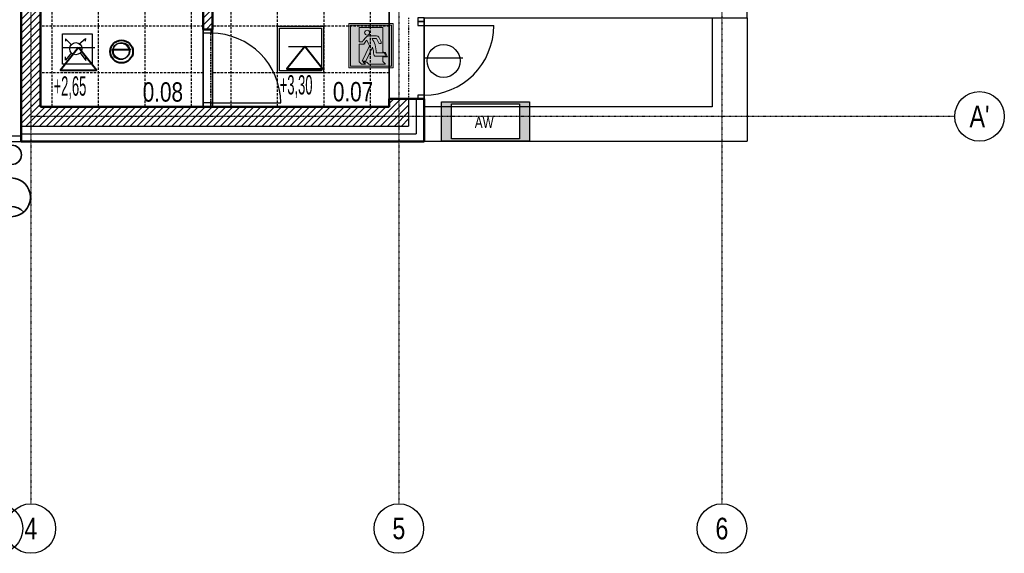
# Model space of a CAD drawing. Header units: centimetres. Extents: x 25511 to 42070, y 833 to 13367.
# Tile 50 of 59: x 31782 to 33053, y 3866 to 4556. Entities that reach past the tile are written whole.
import ezdxf
from ezdxf.enums import TextEntityAlignment as Align

# ---------------------------------------------------------------- set-up
doc = ezdxf.new("R2010")
doc.units = ezdxf.units.CM
doc.header["$LTSCALE"] = 0.1
for name, pattern in [('Ciągłe', [0]), ('DASHDOT2', [12.7, 6.35, -3.175, 0, -3.175]), ('DASHED2', [9.525, 6.35, -3.175]), ('DIVIDE', [31.75, 12.7, -6.35, 0, -6.35, 0, -6.35]), ('DOT', [6.35, 0, -6.35]), ('HIDDEN', [9.525, 6.35, -3.175])]:
    doc.linetypes.add(name, pattern=pattern)
for name, color, linetype in [('A-Elewacje_wypełnienia', 253, 'Continuous'), ('A-Grid', 253, 'DASHDOT2'), ('CKDOOR_FRAMUGI_RAM', 253, 'Continuous'), ('CKDRZWI_', 253, 'Continuous'), ('CKDRZWI_NAD', 253, 'DIVIDE'), ('CKIZOLACJE', 253, 'Continuous'), ('CKOKNA', 253, 'Continuous'), ('CKPOM_OPIS', 253, 'Continuous'), ('CKSCIANY_NAD', 253, 'DIVIDE'), ('CKSCIANY_POD', 253, 'Continuous')]:
    doc.layers.add(name, color=color, linetype=linetype)
for name, color, linetype, lineweight in [('A-Opis-G', 252, 'Continuous', 9), ('A-sufity podwieszone', 253, 'Continuous', 25), ('A_Sufity podwieszone', 253, 'Continuous', 25), ('CKPOM_NUM', 253, 'Continuous', 50), ('CKSCIANY_PRZEKR', 253, 'Continuous', 50), ('DLXLUM07', 10, 'Continuous', 35), ('E oświetlenie', 34, 'Continuous', 30), ('E-kabel', 1, 'Continuous', 35), ('E-OśwPhilips-G', 150, 'Continuous', 25), ('Elospr', 32, 'Continuous', 30), ('Inwentaryzacja oświetlenie_Pen_No__88', 32, 'Continuous', 40), ('lampe', 32, 'Continuous', 30)]:
    doc.layers.add(name, color=color, linetype=linetype, lineweight=lineweight)
doc.layers.add('CKDRZWI_POM', color=253, linetype='DOT', plot=False)
doc.layers.add('POWIERZCHNIA ZABUDOWY', color=253, linetype='Continuous', plot=False)
doc.styles.add('A_simplex_25', font='simplex.shx', dxfattribs={"width": 0.5, "height": 25})
doc.styles.add('Arch-Dim', font='romans.shx', dxfattribs={"width": 0.75})
doc.styles.get("Standard").update_dxf_attribs({"font": 'ic-simplex.shx', "width": 0.8})
doc.linetypes.add('IZOLACJA_CIEPLNA_OS', pattern='A,0.001,[220,CADKON.SHX,S=0.05,R=0,X=0,Y=0],-1,[220,CADKON.SHX,S=0.05,R=180,X=1,Y=0],-1', length=2.001)

# ---------------------------------------------------------------- blocks, each defined once
blk = doc.blocks.new('CKBL2081424111632')
at = {"layer": 'CKPOM_NUM', "width": 0.8, "flags": 8}
blk.add_attdef('CISLO', text='', height=25, dxfattribs=at).set_placement((32145.2, 4577.3), align=Align.BOTTOM_CENTER)
at = {"layer": 'CKPOM_OPIS', "width": 0.8, "flags": 9}
for tag in ['PLOCHA_DLE_NV_366/2013', 'DEFINICE_SKLADBY', 'POZNÁMKA', 'K._VÝŠKA', 'PODLAHA', 'TEPLOTA', 'SKLADBA', 'PODLAZI', 'POVRCH', 'PLOCHA', 'JMENO', 'OBVOD', 'OBJEM', 'STROP', 'VYSKA', 'STĚNY', 'ZONA', 'BYT']:
    blk.add_attdef(tag, text='', height=20, dxfattribs=at).set_placement((32145.2, 4577.3), align=Align.BOTTOM_CENTER)
blk = doc.blocks.new('CKBL2081424111724')
at = {"layer": 'CKPOM_NUM', "width": 0.8, "flags": 8}
blk.add_attdef('CISLO', text='', height=25, dxfattribs=at).set_placement((31914.2, 4577.3), align=Align.BOTTOM_CENTER)
at = {"layer": 'CKPOM_OPIS', "width": 0.8, "flags": 9}
for tag in ['PLOCHA_DLE_NV_366/2013', 'DEFINICE_SKLADBY', 'POZNÁMKA', 'K._VÝŠKA', 'PODLAHA', 'TEPLOTA', 'SKLADBA', 'PODLAZI', 'POVRCH', 'PLOCHA', 'JMENO', 'OBVOD', 'OBJEM', 'STROP', 'VYSKA', 'STĚNY', 'ZONA', 'BYT']:
    blk.add_attdef(tag, text='', height=20, dxfattribs=at).set_placement((31914.2, 4577.3), align=Align.BOTTOM_CENTER)
blk = doc.blocks.new('A$7E8A383135198')
at = {"layer": 'A-Grid'}
for p, q in [((2257.5, 268.2), (2257.5, -1847.5)), ((2732.5, 268.2), (2732.5, -1847.5)), ((3149.5, 268.2), (3149.5, -1847.5)), ((3450, -1346.8), (2257.5, -1346.8))]:
    blk.add_line(p, q, dxfattribs=at)
at = {"layer": 'A-Grid', "linetype": 'Ciągłe'}
for centre in [(3482, -1346.8), (2215, -1879.4), (2215, -1879.4), (2257.5, -1879.4), (2257.5, -1879.4), (2732.5, -1879.4), (2732.5, -1879.4), (3149.5, -1879.4), (3149.5, -1879.4)]:
    blk.add_circle(centre, 32, dxfattribs=at)
at = {"layer": 'A-Grid', "width": 0.8}
for s, p in [("A'", (3482, -1346.8)), ('4', (2257.5, -1879.4)), ('5', (2732.5, -1879.4)), ('6', (3149.5, -1879.4))]:
    blk.add_text(s, height=28, dxfattribs=at).set_placement(p, align=Align.MIDDLE)
blk = doc.blocks.new('Sufity')
at = {"layer": 'A-sufity podwieszone', "lineweight": 35}
for points in [[(39077.6, 1423.6), (38867.6, 1423.6), (38867.6, 1691.6), (39077.6, 1691.6)], [(39089.6, 1691.6), (39317.6, 1691.6), (39317.6, 1423.6), (39089.6, 1423.6)]]:
    blk.add_lwpolyline(points, close=True, dxfattribs=at).dxf.unprotected_set("ltscale", 0)
at = {"layer": 'A_Sufity podwieszone', "linetype": 'HIDDEN', "ltscale": 5}
for points in [[(38882.6, 1423.6), (38882.6, 1691.6)], [(38942.6, 1423.6), (38942.6, 1691.6)], [(39002.6, 1423.6), (39002.6, 1691.6)], [(39062.6, 1423.6), (39062.6, 1691.6)], [(39113.6, 1423.6), (39113.6, 1691.6)], [(39173.6, 1423.6), (39173.6, 1691.6)], [(39233.6, 1423.6), (39233.6, 1691.6)], [(39293.6, 1423.6), (39293.6, 1691.6)], [(39077.6, 1527.5), (38867.6, 1527.5)], [(39317.6, 1527.5), (39089.6, 1527.5)], [(39077.6, 1467.5), (38867.6, 1467.5)], [(39317.6, 1467.5), (39089.6, 1467.5)]]:
    blk.add_lwpolyline(points, dxfattribs=at)
blk = doc.blocks.new('Drzwi ewakuacyjne (1)')
at = {"true_color": 0xffffff}
h = blk.add_hatch(color=7, dxfattribs=at)
h.paths.add_polyline_path([(-35, 0), (-35, 70), (35, 70), (35, 0)])
h.paths.add_polyline_path([(-32.5, 2.5), (-32.5, 67.5), (32.5, 67.5), (32.5, 2.5)], flags=16)
h.paths.add_polyline_path([(-18.9, 64), (-18.9, 41.3), (-13.4, 41.3, -0.085698), (-8.2, 48.1, -0.105978), (-5.1, 50.1, -0.091054), (-3.7, 50.4), (8.6, 50.4, -0.27629), (12.1, 48.3), (15.9, 41.1, -1), (12.5, 39.2), (8.6, 46.3), (1.5, 46.3, -0.050927), (6.3, 36.4, -0.054258), (8.2, 23.5), (18.9, 23.5, -0.281953), (22.5, 21.3), (23.9, 18.6), (6.1, 18.6, -0.406934), (4.1, 20.6, 0.057666), (2.3, 32.8), (-8.2, 10.3), (-13.9, 10.3), (-2.3, 34.7, -0.029564), (-6.9, 43.8, 0.051795), (-11.7, 37.3), (-18.9, 37.3), (-18.9, 9.3), (-15.1, 5.5), (-9.1, 5.5), (-12.7, 9.1), (-7, 9.1), (-3.4, 5.5), (22.7, 5.5), (18.5, 9.7), (18.5, 17.4), (26.1, 17.4), (23.5, 22.7, 0.281953), (19.9, 24.9), (18.5, 24.9), (18.5, 64)], flags=0)
h.paths.add_polyline_path([(-2.3, 55.6, 1), (-10.3, 55.6, 1)], flags=0)
h = blk.add_hatch(color=116)
h.paths.add_polyline_path([(-32.5, 2.5), (-32.5, 67.5), (32.5, 67.5), (32.5, 2.5)])
h.paths.add_polyline_path([(-18.9, 64), (-18.9, 41.3), (-13.4, 41.3, -0.085698), (-8.2, 48.1, -0.105978), (-5.1, 50.1, -0.091054), (-3.7, 50.4), (8.6, 50.4, -0.27629), (12.1, 48.3), (15.9, 41.1, -1), (12.5, 39.2), (8.6, 46.3), (1.5, 46.3, -0.050927), (6.3, 36.4, -0.054258), (8.2, 23.5), (18.9, 23.5, -0.281953), (22.5, 21.3), (23.9, 18.6), (6.1, 18.6, -0.406934), (4.1, 20.6, 0.057666), (2.3, 32.8), (-8.2, 10.3), (-13.9, 10.3), (-2.3, 34.7, -0.029564), (-6.9, 43.8, 0.051795), (-11.7, 37.3), (-18.9, 37.3), (-18.9, 9.3), (-15.1, 5.5), (-9.1, 5.5), (-12.7, 9.1), (-7, 9.1), (-3.4, 5.5), (22.7, 5.5), (18.5, 9.7), (18.5, 17.4), (26.1, 17.4), (23.5, 22.7, 0.281953), (19.9, 24.9), (18.5, 24.9), (18.5, 64)], flags=16)
h.paths.add_polyline_path([(-2.3, 55.6, 1), (-10.3, 55.6, 1)], flags=0)
at = {"color": 7}
for points in [[(-35, 0), (35, 0), (35, 70), (-35, 70)], [(-32.5, 2.5), (32.5, 2.5), (32.5, 67.5), (-32.5, 67.5)]]:
    blk.add_lwpolyline(points, close=True, dxfattribs=at)
at = {"color": 116}
blk.add_lwpolyline([(35, 0), (-35, 0), (-35, 70), (35, 70)], close=True, dxfattribs=at)
at = {"color": 7}
blk.add_lwpolyline([(6.1, 18.6), (23.9, 18.6), (22.5, 21.3, 0.281953), (18.9, 23.5), (8.2, 23.5, 0.054258), (6.3, 36.4, 0.050927), (1.5, 46.3), (8.6, 46.3), (12.5, 39.2, 1), (15.9, 41.1), (12.1, 48.3, 0.27629), (8.6, 50.4), (-3.7, 50.4, 0.091054), (-5.1, 50.1, 0.105978), (-8.2, 48.1, 0.085698), (-13.4, 41.3), (-18.9, 41.3), (-18.9, 64), (18.5, 64), (18.5, 24.9), (19.9, 24.9, -0.281953), (23.5, 22.7), (26.1, 17.4), (18.5, 17.4), (18.5, 9.7), (22.7, 5.5), (-3.4, 5.5), (-7, 9.1), (-12.7, 9.1), (-9.1, 5.5), (-15.1, 5.5), (-18.9, 9.3), (-18.9, 37.3), (-11.7, 37.3, -0.051795), (-6.9, 43.8, 0.029564), (-2.3, 34.7), (-13.9, 10.3), (-8.2, 10.3), (2.3, 32.8, -0.057666), (4.1, 20.6, 0.406934)], format="xyb", close=True, dxfattribs=at)
blk.add_circle((-6.3, 55.6), 3.97, dxfattribs=at)

msp = doc.modelspace()

# ---------------------------------------------------------------- hatches: boundary and pattern name
at = {"layer": 'A-Elewacje_wypełnienia', "lineweight": 5, "transparency": 33554636}
h = msp.add_hatch(dxfattribs=at)
h.set_pattern_fill('ANSI31', color=256, scale=2, style=0)
h.paths.add_polyline_path([(32255.338, 5742.604), (32676.236, 5742.604), (32676.236, 5185.252), (32701.236, 5185.252), (32701.236, 5767.604), (32255.338, 5767.604)])
h.paths.add_polyline_path([(31809.236, 4953.252), (31809.236, 5438.104), (31809.236, 5463.104), (31809.236, 5742.604), (32230.338, 5742.604), (32230.338, 5767.604), (31784.236, 5767.604), (31784.236, 4953.252)])
h.paths.add_polyline_path([(31809.236, 4711.398), (31809.236, 4928.252), (31784.236, 4928.252), (31784.236, 4711.398)])
h.paths.add_polyline_path([(31784.236, 4711.252), (31784.236, 4418.252), (31809.236, 4418.252), (31986.236, 4418.252), (32284.236, 4418.252), (32284.236, 4453.252), (32259.236, 4453.252), (32259.236, 4443.252), (32209.236, 4443.252), (32159.236, 4443.252), (31809.236, 4443.252), (31809.236, 4711.252)])
h.paths.add_polyline_path([(31809.236, 5013.104), (32129.236, 5013.104), (32129.236, 5025.104), (31809.236, 5025.104)])
h.paths.add_polyline_path([(32676.236, 5160.252), (32676.236, 4603.252), (32701.236, 4603.252), (32701.236, 4603.252), (32701.236, 5160.252)])
h.paths.add_polyline_path([(31809.236, 5463.104), (31809.236, 5438.104), (32259.236, 5438.104), (32259.236, 5025.104), (32229.236, 5025.104), (32229.236, 5013.104), (32259.236, 5013.104), (32259.236, 4723.252), (32229.236, 4723.252), (32229.236, 4711.252), (32259.236, 4711.252), (32259.236, 4703.252), (32284.236, 4703.252), (32284.236, 4916.252), (32294.236, 4916.252), (32294.236, 4941.252), (32284.236, 4941.252), (32284.236, 5463.104)])
h.paths.add_polyline_path([(31809.236, 4711.252), (32031.236, 4711.252), (32129.236, 4711.252), (32129.236, 4723.252), (31809.236, 4723.252)])
h.paths.add_polyline_path([(32394.236, 4916.252), (32676.236, 4916.252), (32676.236, 4941.252), (32394.236, 4941.252)])
h.paths.add_polyline_path([(32031.236, 4543.252), (32031.236, 4711.252), (32019.236, 4711.252), (32019.236, 4543.252)])
at = {"layer": 'DLXLUM07'}
h = msp.add_hatch(color=1, dxfattribs=at)
h.dxf.hatch_style = 1
h.paths.add_polyline_path([(32326.906, 4449.786), (32326.906, 4398.562), (32440.494, 4398.562), (32440.494, 4449.786)])
h.paths.add_polyline_path([(32339.616, 4446.929), (32339.616, 4401.703), (32427.326, 4401.703), (32427.326, 4446.929)], flags=16)

# ---------------------------------------------------------------- linework, layer by layer
at = {"layer": 'A_Sufity podwieszone', "lineweight": 40}
for points in [[(31858.273, 4519.606), (31835.166, 4490.614), (31881.381, 4490.614)], [(32150.233, 4521.127), (32127.125, 4492.134), (32173.34, 4492.134)]]:
    msp.add_lwpolyline(points, close=True, dxfattribs=at)
at = {"layer": 'A_Sufity podwieszone'}
for points in [[(31837.129, 4519.606), (31879.418, 4519.606)], [(32129.088, 4521.127), (32171.377, 4521.127)]]:
    msp.add_lwpolyline(points, dxfattribs=at)
at = {"layer": 'CKDOOR_FRAMUGI_RAM'}
for p, q in [((32019.236, 4538.252), (32019.236, 4543.252)), ((32019.236, 4543.252), (32029.236, 4543.252)), ((32029.236, 4538.252), (32019.236, 4538.252)), ((32029.236, 4543.252), (32029.236, 4538.252)), ((32029.236, 4448.252), (32019.236, 4448.252)), ((32019.236, 4448.252), (32019.236, 4443.252)), ((32029.236, 4443.252), (32029.236, 4448.252)), ((32019.236, 4443.252), (32029.236, 4443.252))]:
    msp.add_line(p, q, dxfattribs=at)
at = {"layer": 'CKDRZWI_'}
for p, q in [((32304.236, 4548.252), (32394.236, 4548.252)), ((32029.236, 4448.252), (32119.236, 4448.252))]:
    msp.add_line(p, q, dxfattribs=at)
for centre, start, end in [((32029.236, 4448.252), 0, 90), ((32304.236, 4548.252), 270, 0)]:
    msp.add_arc(centre, 90, start, end, dxfattribs=at)
at = {"layer": 'CKDRZWI_NAD'}
for p, q in [((32019.236, 4448.252), (32019.236, 4538.252)), ((32029.236, 4448.252), (32029.236, 4538.252))]:
    msp.add_line(p, q, dxfattribs=at)
at = {"layer": 'CKDRZWI_POM'}
msp.add_line((32029.236, 4443.252), (32029.236, 4543.252), dxfattribs=at)
at = {"layer": 'CKIZOLACJE'}
for p in [(32284.236, 4453.252), (31784.236, 4418.252)]:
    msp.add_line(p, (32284.236, 4418.252), dxfattribs=at)
at = {"layer": 'CKIZOLACJE', "linetype": 'IZOLACJA_CIEPLNA_OS', "ltscale": 6}
for p in [(32294.236, 4453.252), (31784.236, 4408.252)]:
    msp.add_line(p, (32294.236, 4408.252), dxfattribs=at)
at = {"layer": 'CKIZOLACJE'}
msp.add_lwpolyline([(31664.736, 4398.104), (31784.236, 4398.104), (31784.236, 4413.104)], dxfattribs=at)
at = {"layer": 'CKIZOLACJE', "linetype": 'IZOLACJA_CIEPLNA_OS', "ltscale": 4.5}
msp.add_lwpolyline([(31664.736, 4405.604), (31784.236, 4405.604)], dxfattribs=at)
at = {"layer": 'CKOKNA'}
msp.add_line((32304.236, 4558.252), (32304.236, 4453.252), dxfattribs=at)
for points in [[(32304.236, 4558.252), (32296.236, 4558.252), (32296.236, 4553.252), (32304.236, 4553.252)], [(32304.236, 4553.252), (32296.236, 4553.252), (32296.236, 4548.252), (32304.236, 4548.252)], [(32304.236, 4458.252), (32296.236, 4458.252), (32296.236, 4453.252), (32304.236, 4453.252)]]:
    msp.add_lwpolyline(points, close=True, dxfattribs=at)
at = {"layer": 'CKSCIANY_NAD'}
for p, q in [((32259.236, 4558.252), (32259.236, 4453.252)), ((32284.236, 4558.252), (32284.236, 4453.252)), ((32019.236, 4443.252), (32019.236, 4543.252)), ((32031.236, 4443.252), (32031.236, 4543.252))]:
    msp.add_line(p, q, dxfattribs=at)
at = {"layer": 'CKSCIANY_POD', "linetype": 'DASHED2', "ltscale": 10}
msp.add_lwpolyline([(32259.236, 4398.252), (31784.236, 4398.252), (31784.236, 5787.604), (32721.236, 5787.604)], dxfattribs=at)
at = {"layer": 'CKSCIANY_POD', "linetype": 'DASHED2'}
for points in [[(32721.236, 4558.252), (32721.236, 4398.252), (32304.236, 4398.252)], [(32676.236, 4558.252), (32676.236, 4443.252), (32304.236, 4443.252)]]:
    msp.add_lwpolyline(points, dxfattribs=at)
at = {"layer": 'CKSCIANY_PRZEKR'}
for p, q in [((31784.236, 4398.252), (31784.236, 5787.604)), ((31809.236, 4443.252), (31809.236, 4711.252)), ((32019.236, 4543.252), (32019.236, 4711.252)), ((32031.236, 4543.252), (32031.236, 4711.252)), ((32031.236, 4543.252), (32019.236, 4543.252)), ((32304.236, 4453.252), (32259.236, 4453.252)), ((32259.236, 4453.252), (32259.236, 4443.252)), ((32304.236, 4453.252), (32304.236, 4398.252)), ((31809.236, 4443.252), (32159.236, 4443.252)), ((32019.236, 4443.252), (32031.236, 4443.252)), ((32031.236, 4443.252), (32019.236, 4443.252)), ((31784.236, 4398.252), (32304.236, 4398.252)), ((31784.236, 4398.252), (31809.236, 4398.252))]:
    msp.add_line(p, q, dxfattribs=at)
msp.add_lwpolyline([(32159.236, 4443.252), (32159.236, 4443.252), (32209.236, 4443.252), (32209.236, 4443.252), (32259.236, 4443.252)], dxfattribs=at)
at = {"layer": 'E oświetlenie'}
msp.add_lwpolyline([(32326.906, 4449.786), (32440.494, 4449.786), (32440.494, 4398.562), (32326.906, 4398.562)], close=True, dxfattribs=at)
at = {"layer": 'E-kabel'}
for centre, radius in [((31772.102, 4381.088), 12.5), ((31771.235, 4326.157), 25)]:
    msp.add_circle(centre, radius, dxfattribs=at)
msp.add_arc((31769.868, 4289.515), 25, 45.032016, 130.696143, dxfattribs=at)
at = {"layer": 'E-OśwPhilips-G'}
for p, q in [((31849.666, 4522.952), (31841.289, 4530.994)), ((31841.289, 4530.994), (31841.289, 4527.978)), ((31858.713, 4524.292), (31867.424, 4531.329)), ((31867.424, 4531.329), (31866.754, 4527.978)), ((31848.995, 4512.9), (31841.624, 4503.518)), ((31860.388, 4512.9), (31867.759, 4502.848)), ((31841.624, 4503.518), (31841.624, 4507.874)), ((31867.759, 4502.848), (31867.759, 4509.214))]:
    msp.add_line(p, q, dxfattribs=at)
msp.add_lwpolyline([(31837.572, 4537.349), (31875.852, 4537.349), (31875.852, 4498.112), (31837.572, 4498.112)], close=True, dxfattribs=at)
msp.add_circle((31854.849, 4518.237), 7.867, dxfattribs=at)
at = {"layer": 'Elospr'}
for p, q in [((32114.596, 4547.27), (32174.596, 4547.27)), ((32114.596, 4547.27), (32114.596, 4487.27)), ((32174.596, 4547.27), (32174.596, 4487.27)), ((31900.928, 4516.707, 212.643), (31925.252, 4516.707, 212.643)), ((31901.948, 4517.448, 212.643), (31926.272, 4517.448, 212.643)), ((32305.724, 4506.268, 425.286), (32354.373, 4506.268, 425.286)), ((32114.596, 4487.27), (32174.596, 4487.27))]:
    msp.add_line(p, q, dxfattribs=at)
msp.add_lwpolyline([(32117.678, 4544.879), (32171.998, 4544.879), (32171.998, 4489.636), (32117.678, 4489.636)], close=True, dxfattribs=at)
for centre, radius in [((31912.813, 4514.755, 212.643), 10.64), ((31913.833, 4515.497, 212.643), 10.64), ((32329.494, 4502.365, 425.286), 21.281)]:
    msp.add_circle(centre, radius, dxfattribs=at)
at = {"layer": 'Inwentaryzacja oświetlenie_Pen_No__88'}
msp.add_circle((31913.789, 4514.488), 14.714, dxfattribs=at)
at = {"layer": 'lampe'}
msp.add_lwpolyline([(32339.616, 4446.929), (32427.326, 4446.929), (32427.326, 4401.703), (32339.616, 4401.703)], close=True, dxfattribs=at)
at = {"layer": 'POWIERZCHNIA ZABUDOWY'}
msp.add_lwpolyline([(29539.236, 5777.537), (29539.236, 5087.104), (30795.736, 5087.104), (30795.736, 4398.104), (32304.236, 4398.104), (32304.236, 4558.252), (32721.236, 4558.252), (32721.236, 5787.604), (31784.236, 5787.604), (29539.236, 5777.537)], dxfattribs=at)

# ---------------------------------------------------------------- block references
at = {"layer": 'A-Grid'}
msp.add_blockref('A$7E8A383135198', (29539.236, 5777.537), dxfattribs=at)
at = {"layer": 'A-Opis-G', "xscale": 0.8160000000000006, "yscale": 0.8160000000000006, "zscale": 0.06800000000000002}
msp.add_blockref('Drzwi ewakuacyjne (1)', (32235.899, 4493.613, 7.088), dxfattribs=at)
at = {"layer": 'A-sufity podwieszone'}
msp.add_blockref('Sufity', (-7058.4, 3019.7), dxfattribs=at)
at = {"layer": 'CKPOM_NUM'}
ref = msp.add_blockref('CKBL2081424111724', (31971.617, 4449.798), dxfattribs=at)
ref.add_attrib('CISLO_001', '0.08', (31941.117, 4449.798), dxfattribs={"height": 25, "width": 0.8})
ref = msp.add_blockref('CKBL2081424111632', (32217.058, 4450.196), dxfattribs=at)
ref.add_attrib('CISLO_001', '0.07', (32186.558, 4450.196), dxfattribs={"height": 25, "width": 0.8})

# ---------------------------------------------------------------- texts
at = {"layer": 'A_Sufity podwieszone', "char_height": 28, "width": 88.23083, "attachment_point": 1, "style": 'A_simplex_25'}
for s, insert in [('{\\Fic-simplex.shx;\\H0.8929x;+2,65}', (31826.022, 4482.538)), ('{\\Fic-simplex.shx;\\H0.8929x;+3,30}', (32117.982, 4484.058))]:
    msp.add_mtext(s, dxfattribs=dict(at, insert=insert))
at = {"layer": 'E-OśwPhilips-G', "insert": (32369.784, 4430.343, 425.286), "char_height": 14.4, "width": 43.2, "attachment_point": 1, "style": 'Arch-Dim'}
msp.add_mtext('{\\f@Arial Unicode MS|b0|i0|c238|p34;\\C1;AW}', dxfattribs=at)

doc.saveas('drawing.dxf')
